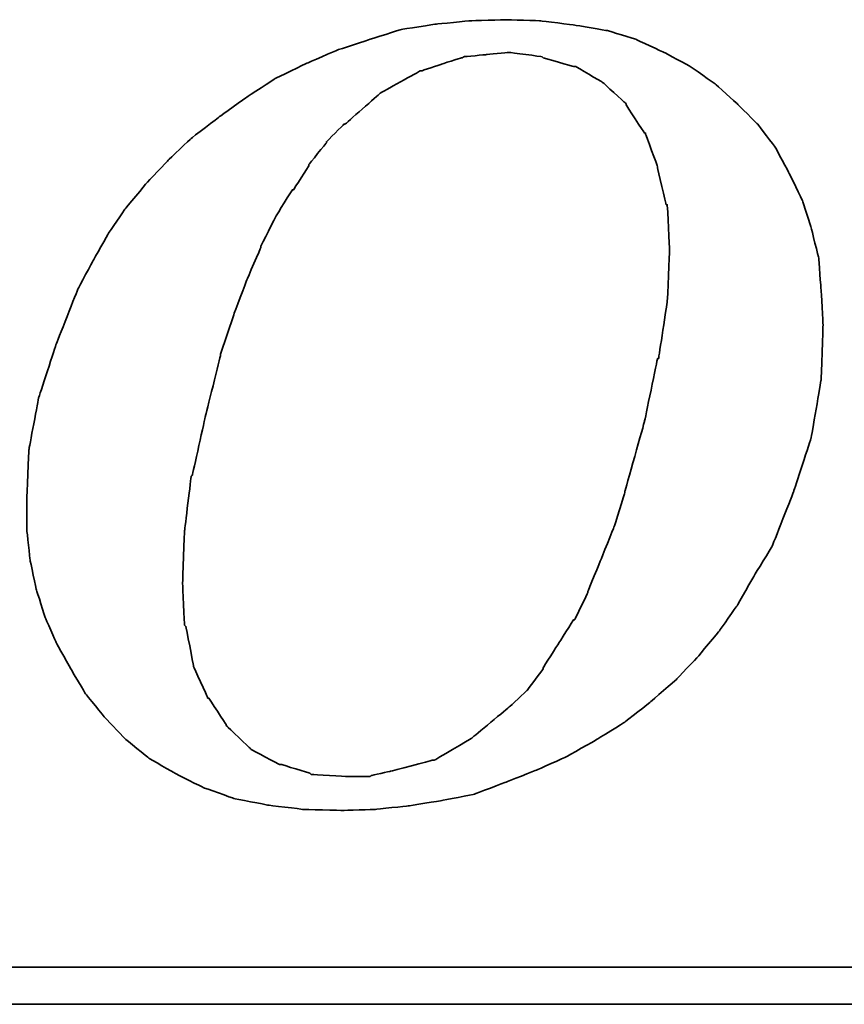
# Model space of a CAD drawing. Header units: millimetres. Extents: x 45 to 569, y -90 to 128.
# Tile 43 of 49: x 450.27 to 455, y -25.61 to -19.96. Entities that reach past the tile are written whole.
import ezdxf

# ---------------------------------------------------------------- set-up
doc = ezdxf.new("R2010")
doc.units = ezdxf.units.MM
doc.header["$LTSCALE"] = 0.15
doc.layers.add('DIM', color=4, linetype='CONTINUOUS')
doc.layers.add('layer 1', color=7, linetype='CONTINUOUS')

# ---------------------------------------------------------------- blocks, each defined once
blk = doc.blocks.new('TBI MOTION logo(完整正式版)')
at = {"layer": 'layer 1', "color": 22, "lineweight": 35}
for points, knots in [([(35.79625, -6.98375), (35.79625, -6.98375), (36.23125, -7.43875), (36.23125, -7.43875), (36.23125, -7.43875), (36.23125, -7.43875), (36.75625, -7.87125), (36.75625, -7.87125), (36.75625, -7.87125), (36.75625, -7.87125), (37.33125, -8.20375), (37.33125, -8.20375), (37.33125, -8.20375), (37.33125, -8.20375), (37.95625, -8.51875), (37.95625, -8.51875), (37.95625, -8.51875), (37.95625, -8.51875), (38.62625, -8.75875), (38.62625, -8.75875), (38.62625, -8.75875), (38.62625, -8.75875), (39.37125, -8.90375), (39.37125, -8.90375), (39.37125, -8.90375), (39.37125, -8.90375), (40.14125, -8.99875), (40.14125, -8.99875), (40.14125, -8.99875), (40.14125, -8.99875), (41.02625, -9.02375), (41.02625, -9.02375), (41.02625, -9.02375), (41.02625, -9.02375), (41.74625, -8.99875), (41.74625, -8.99875), (41.74625, -8.99875), (41.74625, -8.99875), (42.46625, -8.92375), (42.46625, -8.92375), (42.46625, -8.92375), (42.46625, -8.92375), (43.21125, -8.80625), (43.21125, -8.80625), (43.21125, -8.80625), (43.21125, -8.80625), (43.93125, -8.66375), (43.93125, -8.66375), (43.93125, -8.66375), (43.93125, -8.66375), (44.62625, -8.39875), (44.62625, -8.39875), (44.62625, -8.39875), (44.62625, -8.39875), (45.29625, -8.13375), (45.29625, -8.13375), (45.29625, -8.13375), (45.29625, -8.13375), (45.94625, -7.84375), (45.94625, -7.84375), (45.94625, -7.84375), (45.94625, -7.84375), (46.61625, -7.46375), (46.61625, -7.46375), (46.61625, -7.46375), (46.61625, -7.46375), (47.24125, -7.07875), (47.24125, -7.07875), (47.24125, -7.07875), (47.24125, -7.07875), (47.81625, -6.62375), (47.81625, -6.62375), (47.81625, -6.62375), (47.81625, -6.62375), (48.36875, -6.14375), (48.36875, -6.14375), (48.36875, -6.14375), (48.36875, -6.14375), (48.84625, -5.64125), (48.84625, -5.64125), (48.84625, -5.64125), (48.84625, -5.64125), (49.32625, -5.06375), (49.32625, -5.06375), (49.32625, -5.06375), (49.32625, -5.06375), (49.71125, -4.51374), (49.71125, -4.51374), (49.71125, -4.51374), (49.71125, -4.51374), (50.09625, -3.83874), (50.09625, -3.83874), (50.09625, -3.83874), (50.09625, -3.83874), (50.48125, -3.21374), (50.48125, -3.21374), (50.48125, -3.21374), (50.48125, -3.21374), (50.96125, -1.99125), (50.96125, -1.99125), (50.96125, -1.99125), (50.96125, -1.99125), (51.34375, -0.81875), (51.34375, -0.81875), (51.34375, -0.81875), (51.34375, -0.81875), (51.56125, 0.45624), (51.56125, 0.45624), (51.56125, 0.45624), (51.56125, 0.45624), (51.60625, 1.67624), (51.60625, 1.67624), (51.60625, 1.67624), (51.60625, 1.67624), (51.56125, 2.44625), (51.56125, 2.44625), (51.56125, 2.44625), (51.56125, 2.44625), (51.51125, 3.14125), (51.51125, 3.14125), (51.51125, 3.14125), (51.51125, 3.14125), (51.34375, 3.81125), (51.34375, 3.81125), (51.34375, 3.81125), (51.34375, 3.81125), (51.15125, 4.41125), (51.15125, 4.41125), (51.15125, 4.41125), (51.15125, 4.41125), (50.86125, 5.01125), (50.86125, 5.01125), (50.86125, 5.01125), (50.86125, 5.01125), (50.55125, 5.58875), (50.55125, 5.58875), (50.55125, 5.58875), (50.55125, 5.58875), (50.16625, 6.09125), (50.16625, 6.09125), (50.16625, 6.09125), (50.16625, 6.09125), (49.71125, 6.54875), (49.71125, 6.54875), (49.71125, 6.54875), (49.71125, 6.54875), (49.23125, 6.98125), (49.23125, 6.98125), (49.23125, 6.98125), (49.23125, 6.98125), (48.67875, 7.36625), (48.67875, 7.36625), (48.67875, 7.36625), (48.67875, 7.36625), (48.10375, 7.67625), (48.10375, 7.67625), (48.10375, 7.67625), (48.10375, 7.67625), (47.48125, 7.96375), (47.48125, 7.96375), (47.48125, 7.96375), (47.48125, 7.96375), (46.85625, 8.15625), (46.85625, 8.15625), (46.85625, 8.15625), (46.85625, 8.15625), (46.13625, 8.27624), (46.13625, 8.27624), (46.13625, 8.27624), (46.13625, 8.27624), (45.39125, 8.37125), (45.39125, 8.37125), (45.39125, 8.37125), (45.39125, 8.37125), (44.62625, 8.39624), (44.62625, 8.39624), (44.62625, 8.39624), (44.62625, 8.39624), (43.83625, 8.37125), (43.83625, 8.37125), (43.83625, 8.37125), (43.83625, 8.37125), (43.09125, 8.30125), (43.09125, 8.30125), (43.09125, 8.30125), (43.09125, 8.30125), (42.32125, 8.18125), (42.32125, 8.18125), (42.32125, 8.18125), (42.32125, 8.18125), (41.62875, 7.96375), (41.62875, 7.96375), (41.62875, 7.96375), (41.62875, 7.96375), (40.90625, 7.72625), (40.90625, 7.72625), (40.90625, 7.72625), (40.90625, 7.72625), (40.23624, 7.43625), (40.23624, 7.43625), (40.23624, 7.43625), (40.23624, 7.43625), (39.54124, 7.10125), (39.54124, 7.10125), (39.54124, 7.10125), (39.54124, 7.10125), (38.91625, 6.69125), (38.91625, 6.69125), (38.91625, 6.69125), (38.91625, 6.69125), (38.31625, 6.26125), (38.31625, 6.26125), (38.31625, 6.26125), (38.31625, 6.26125), (37.69125, 5.78125), (37.69125, 5.78125), (37.69125, 5.78125), (37.69125, 5.78125), (37.18625, 5.30125), (37.18625, 5.30125), (37.18625, 5.30125), (37.18625, 5.30125), (36.70625, 4.79624), (36.70625, 4.79624), (36.70625, 4.79624), (36.70625, 4.79624), (36.23125, 4.22125), (36.23125, 4.22125), (36.23125, 4.22125), (36.23125, 4.22125), (35.87124, 3.69375), (35.87124, 3.69375), (35.87124, 3.69375), (35.87124, 3.69375), (35.53125, 3.09125), (35.53125, 3.09125), (35.53125, 3.09125), (35.53125, 3.09125), (35.19875, 2.47125), (35.19875, 2.47125), (35.19875, 2.47125), (35.19875, 2.47125), (34.71625, 1.24625), (34.71625, 1.24625), (34.71625, 1.24625), (34.71625, 1.24625), (34.33125, 0.06874), (34.33125, 0.06874), (34.33125, 0.06874), (34.33125, 0.06874), (34.11625, -1.07875), (34.11625, -1.07875), (34.11625, -1.07875), (34.11625, -1.07875), (34.07125, -2.15875), (34.07125, -2.15875), (34.07125, -2.15875), (34.07125, -2.15875), (34.07125, -2.85375), (34.07125, -2.85375), (34.07125, -2.85375), (34.07125, -2.85375), (34.14125, -3.50375), (34.14125, -3.50375), (34.14125, -3.50375), (34.14125, -3.50375), (34.28625, -4.17375), (34.28625, -4.17375), (34.28625, -4.17375), (34.28625, -4.17375), (34.47625, -4.77624), (34.47625, -4.77624), (34.47625, -4.77624), (34.47625, -4.77624), (34.71625, -5.32625), (34.71625, -5.32625), (34.71625, -5.32625), (34.71625, -5.32625), (35.05375, -5.92875), (35.05375, -5.92875), (35.05375, -5.92875), (35.05375, -5.92875), (35.36375, -6.45375), (35.36375, -6.45375), (35.36375, -6.45375), (35.36375, -6.45375), (35.79625, -6.98375), (35.79625, -6.98375)], [0, 0, 0, 0, 0.01388889, 0.01388889, 0.01388889, 0.0138889, 0.02777778, 0.02777778, 0.02777778, 0.02777779, 0.04166667, 0.04166667, 0.04166667, 0.04166668, 0.05555556, 0.05555556, 0.05555556, 0.05555557, 0.06944444, 0.06944444, 0.06944444, 0.06944445, 0.08333333, 0.08333333, 0.08333333, 0.08333334, 0.09722222, 0.09722222, 0.09722222, 0.09722223, 0.11111111, 0.11111111, 0.11111111, 0.11111112, 0.125, 0.125, 0.125, 0.12500001, 0.13888889, 0.13888889, 0.13888889, 0.1388889, 0.15277778, 0.15277778, 0.15277778, 0.15277779, 0.16666667, 0.16666667, 0.16666667, 0.16666668, 0.18055556, 0.18055556, 0.18055556, 0.18055557, 0.19444444, 0.19444444, 0.19444444, 0.19444445, 0.20833333, 0.20833333, 0.20833333, 0.20833334, 0.22222222, 0.22222222, 0.22222222, 0.22222223, 0.23611111, 0.23611111, 0.23611111, 0.23611112, 0.25, 0.25, 0.25, 0.25000001, 0.26388889, 0.26388889, 0.26388889, 0.2638889, 0.27777778, 0.27777778, 0.27777778, 0.27777779, 0.29166667, 0.29166667, 0.29166667, 0.29166668, 0.30555556, 0.30555556, 0.30555556, 0.30555557, 0.31944444, 0.31944444, 0.31944444, 0.31944445, 0.33333333, 0.33333333, 0.33333333, 0.33333334, 0.34722222, 0.34722222, 0.34722222, 0.34722223, 0.36111111, 0.36111111, 0.36111111, 0.36111112, 0.375, 0.375, 0.375, 0.37500001, 0.38888889, 0.38888889, 0.38888889, 0.3888889, 0.40277778, 0.40277778, 0.40277778, 0.40277779, 0.41666667, 0.41666667, 0.41666667, 0.41666668, 0.43055556, 0.43055556, 0.43055556, 0.43055557, 0.44444444, 0.44444444, 0.44444444, 0.44444445, 0.45833333, 0.45833333, 0.45833333, 0.45833334, 0.47222222, 0.47222222, 0.47222222, 0.47222223, 0.48611111, 0.48611111, 0.48611111, 0.48611112, 0.5, 0.5, 0.5, 0.50000001, 0.51388889, 0.51388889, 0.51388889, 0.5138889, 0.52777778, 0.52777778, 0.52777778, 0.52777779, 0.54166667, 0.54166667, 0.54166667, 0.54166668, 0.55555556, 0.55555556, 0.55555556, 0.55555557, 0.56944444, 0.56944444, 0.56944444, 0.56944445, 0.58333333, 0.58333333, 0.58333333, 0.58333334, 0.59722222, 0.59722222, 0.59722222, 0.59722223, 0.61111111, 0.61111111, 0.61111111, 0.61111112, 0.625, 0.625, 0.625, 0.62500001, 0.63888889, 0.63888889, 0.63888889, 0.6388889, 0.65277778, 0.65277778, 0.65277778, 0.65277779, 0.66666667, 0.66666667, 0.66666667, 0.66666668, 0.68055556, 0.68055556, 0.68055556, 0.68055557, 0.69444444, 0.69444444, 0.69444444, 0.69444445, 0.70833333, 0.70833333, 0.70833333, 0.70833334, 0.72222222, 0.72222222, 0.72222222, 0.72222223, 0.73611111, 0.73611111, 0.73611111, 0.73611112, 0.75, 0.75, 0.75, 0.75000001, 0.76388889, 0.76388889, 0.76388889, 0.7638889, 0.77777778, 0.77777778, 0.77777778, 0.77777779, 0.79166667, 0.79166667, 0.79166667, 0.79166668, 0.80555556, 0.80555556, 0.80555556, 0.80555557, 0.81944444, 0.81944444, 0.81944444, 0.81944445, 0.83333333, 0.83333333, 0.83333333, 0.83333334, 0.84722222, 0.84722222, 0.84722222, 0.84722223, 0.86111111, 0.86111111, 0.86111111, 0.86111112, 0.875, 0.875, 0.875, 0.87500001, 0.88888889, 0.88888889, 0.88888889, 0.8888889, 0.90277778, 0.90277778, 0.90277778, 0.90277779, 0.91666667, 0.91666667, 0.91666667, 0.91666668, 0.93055556, 0.93055556, 0.93055556, 0.93055557, 0.94444444, 0.94444444, 0.94444444, 0.94444445, 0.95833333, 0.95833333, 0.95833333, 0.95833334, 0.97222222, 0.97222222, 0.97222222, 0.97222223, 0.98611111, 0.98611111, 0.98611111, 0.98611112, 1, 1, 1, 1]), ([(38.33875, 1.03124), (38.33875, 1.03124), (38.62625, 1.89625), (38.62625, 1.89625), (38.62625, 1.89625), (38.62625, 1.89625), (38.91625, 2.66375), (38.91625, 2.66375), (38.91625, 2.66375), (38.91625, 2.66375), (39.22625, 3.38125), (39.22625, 3.38125), (39.22625, 3.38125), (39.22625, 3.38125), (39.22625, 3.40624), (39.22625, 3.40624), (39.22625, 3.40624), (39.22625, 3.40624), (39.56124, 4.07624), (39.56124, 4.07624), (39.56124, 4.07624), (39.56124, 4.07624), (39.92125, 4.65125), (39.92125, 4.65125), (39.92125, 4.65125), (39.92125, 4.65125), (39.94625, 4.65125), (39.94625, 4.65125), (39.94625, 4.65125), (39.94625, 4.65125), (40.28125, 5.17875), (40.28125, 5.17875), (40.28125, 5.17875), (40.28125, 5.17875), (40.28125, 5.20375), (40.28125, 5.20375), (40.28125, 5.20375), (40.28125, 5.20375), (40.66875, 5.68625), (40.66875, 5.68625), (40.66875, 5.68625), (40.66875, 5.68625), (40.66875, 5.70625), (40.66875, 5.70625), (40.66875, 5.70625), (40.66875, 5.70625), (41.05124, 6.09125), (41.05124, 6.09125), (41.05124, 6.09125), (41.05124, 6.09125), (41.07625, 6.09125), (41.07625, 6.09125), (41.07625, 6.09125), (41.07625, 6.09125), (41.84125, 6.76625), (41.84125, 6.76625), (41.84125, 6.76625), (41.84125, 6.76625), (41.86625, 6.78625), (41.86625, 6.78625), (41.86625, 6.78625), (41.86625, 6.78625), (42.73125, 7.26624), (42.73125, 7.26624), (42.73125, 7.26624), (42.73125, 7.26624), (42.75625, 7.26624), (42.75625, 7.26624), (42.75625, 7.26624), (42.75625, 7.26624), (43.18625, 7.41125), (43.18625, 7.41125), (43.18625, 7.41125), (43.18625, 7.41125), (43.64125, 7.55625), (43.64125, 7.55625), (43.64125, 7.55625), (43.64125, 7.55625), (43.66625, 7.55625), (43.66625, 7.55625), (43.66625, 7.55625), (43.66625, 7.55625), (43.69125, 7.58124), (43.69125, 7.58124), (43.69125, 7.58124), (43.69125, 7.58124), (44.19125, 7.62625), (44.19125, 7.62625), (44.19125, 7.62625), (44.19125, 7.62625), (44.67125, 7.67625), (44.67125, 7.67625), (44.67125, 7.67625), (44.67125, 7.67625), (44.69625, 7.67625), (44.69625, 7.67625), (44.69625, 7.67625), (44.69625, 7.67625), (45.41875, 7.58124), (45.41875, 7.58124), (45.41875, 7.58124), (45.41875, 7.58124), (45.44125, 7.55625), (45.44125, 7.55625), (45.44125, 7.55625), (45.44125, 7.55625), (46.11125, 7.36625), (46.11125, 7.36625), (46.11125, 7.36625), (46.11125, 7.36625), (46.13625, 7.36625), (46.13625, 7.36625), (46.13625, 7.36625), (46.13625, 7.36625), (46.15875, 7.36625), (46.15875, 7.36625), (46.15875, 7.36625), (46.15875, 7.36625), (46.73625, 7.02624), (46.73625, 7.02624), (46.73625, 7.02624), (46.73625, 7.02624), (46.76125, 7.00624), (46.76125, 7.00624), (46.76125, 7.00624), (46.76125, 7.00624), (47.24125, 6.57124), (47.24125, 6.57124), (47.24125, 6.57124), (47.24125, 6.57124), (47.26625, 6.54875), (47.26625, 6.54875), (47.26625, 6.54875), (47.26625, 6.54875), (47.26625, 6.52375), (47.26625, 6.52375), (47.26625, 6.52375), (47.26625, 6.52375), (47.67375, 5.89875), (47.67375, 5.89875), (47.67375, 5.89875), (47.67375, 5.89875), (47.69625, 5.89875), (47.69625, 5.89875), (47.69625, 5.89875), (47.69625, 5.89875), (47.69625, 5.87625), (47.69625, 5.87625), (47.69625, 5.87625), (47.69625, 5.87625), (47.96125, 5.15625), (47.96125, 5.15625), (47.96125, 5.15625), (47.96125, 5.15625), (47.96125, 5.13125), (47.96125, 5.13125), (47.96125, 5.13125), (47.96125, 5.13125), (48.15125, 4.31875), (48.15125, 4.31875), (48.15125, 4.31875), (48.15125, 4.31875), (48.17625, 4.31875), (48.17625, 4.31875), (48.17625, 4.31875), (48.17625, 4.31875), (48.17625, 4.29125), (48.17625, 4.29125), (48.17625, 4.29125), (48.17625, 4.29125), (48.22625, 3.33125), (48.22625, 3.33125), (48.22625, 3.33125), (48.22625, 3.33125), (48.22625, 3.30875), (48.22625, 3.30875), (48.22625, 3.30875), (48.22625, 3.30875), (48.17625, 2.20624), (48.17625, 2.20624), (48.17625, 2.20624), (48.17625, 2.20624), (48.17625, 2.18124), (48.17625, 2.18124), (48.17625, 2.18124), (48.17625, 2.18124), (47.98375, 0.93624), (47.98375, 0.93624), (47.98375, 0.93624), (47.98375, 0.93624), (47.96125, 0.93624), (47.96125, 0.93624), (47.96125, 0.93624), (47.96125, 0.93624), (47.67375, -0.45874), (47.67375, -0.45874), (47.67375, -0.45874), (47.67375, -0.45874), (47.24125, -1.99125), (47.24125, -1.99125), (47.24125, -1.99125), (47.24125, -1.99125), (47.24125, -2.01874), (47.24125, -2.01874), (47.24125, -2.01874), (47.24125, -2.01874), (47.00125, -2.78375), (47.00125, -2.78375), (47.00125, -2.78375), (47.00125, -2.78375), (46.71125, -3.50375), (46.71125, -3.50375), (46.71125, -3.50375), (46.71125, -3.50375), (46.42625, -4.19875), (46.42625, -4.19875), (46.42625, -4.19875), (46.42625, -4.19875), (46.42625, -4.22375), (46.42625, -4.22375), (46.42625, -4.22375), (46.42625, -4.22375), (46.13625, -4.82374), (46.13625, -4.82374), (46.13625, -4.82374), (46.13625, -4.82374), (46.11125, -4.82374), (46.11125, -4.82374), (46.11125, -4.82374), (46.11125, -4.82374), (45.77625, -5.35125), (45.77625, -5.35125), (45.77625, -5.35125), (45.77625, -5.35125), (45.44125, -5.87875), (45.44125, -5.87875), (45.44125, -5.87875), (45.44125, -5.87875), (45.44125, -5.90375), (45.44125, -5.90375), (45.44125, -5.90375), (45.44125, -5.90375), (45.10625, -6.35875), (45.10625, -6.35875), (45.10625, -6.35875), (45.10625, -6.35875), (45.08125, -6.38375), (45.08125, -6.38375), (45.08125, -6.38375), (45.08125, -6.38375), (44.69625, -6.74375), (44.69625, -6.74375), (44.69625, -6.74375), (44.69625, -6.74375), (43.88375, -7.41625), (43.88375, -7.41625), (43.88375, -7.41625), (43.88375, -7.41625), (43.85625, -7.43875), (43.85625, -7.43875), (43.85625, -7.43875), (43.85625, -7.43875), (43.04125, -7.91875), (43.04125, -7.91875), (43.04125, -7.91875), (43.04125, -7.91875), (43.01625, -7.91875), (43.01625, -7.91875), (43.01625, -7.91875), (43.01625, -7.91875), (42.99625, -7.91875), (42.99625, -7.91875), (42.99625, -7.91875), (42.99625, -7.91875), (42.08125, -8.15875), (42.08125, -8.15875), (42.08125, -8.15875), (42.08125, -8.15875), (41.65125, -8.25625), (41.65125, -8.25625), (41.65125, -8.25625), (41.65125, -8.25625), (41.62875, -8.27875), (41.62875, -8.27875), (41.62875, -8.27875), (41.62875, -8.27875), (41.60125, -8.27875), (41.60125, -8.27875), (41.60125, -8.27875), (41.60125, -8.27875), (41.12125, -8.27875), (41.12125, -8.27875), (41.12125, -8.27875), (41.12125, -8.27875), (40.35624, -8.23125), (40.35624, -8.23125), (40.35624, -8.23125), (40.35624, -8.23125), (40.33125, -8.23125), (40.33125, -8.23125), (40.33125, -8.23125), (40.33125, -8.23125), (40.30625, -8.20375), (40.30625, -8.20375), (40.30625, -8.20375), (40.30625, -8.20375), (39.68375, -8.01375), (39.68375, -8.01375), (39.68375, -8.01375), (39.68375, -8.01375), (39.66124, -8.01375), (39.66124, -8.01375), (39.66124, -8.01375), (39.66124, -8.01375), (39.63625, -8.01375), (39.63625, -8.01375), (39.63625, -8.01375), (39.63625, -8.01375), (39.01125, -7.67875), (39.01125, -7.67875), (39.01125, -7.67875), (39.01125, -7.67875), (38.98875, -7.65375), (38.98875, -7.65375), (38.98875, -7.65375), (38.98875, -7.65375), (38.48625, -7.17375), (38.48625, -7.17375), (38.48625, -7.17375), (38.48625, -7.17375), (38.45875, -7.14875), (38.45875, -7.14875), (38.45875, -7.14875), (38.45875, -7.14875), (38.45875, -7.12875), (38.45875, -7.12875), (38.45875, -7.12875), (38.45875, -7.12875), (38.07625, -6.54875), (38.07625, -6.54875), (38.07625, -6.54875), (38.07625, -6.54875), (38.05125, -6.54875), (38.05125, -6.54875), (38.05125, -6.54875), (38.05125, -6.54875), (38.05125, -6.52875), (38.05125, -6.52875), (38.05125, -6.52875), (38.05125, -6.52875), (37.74125, -5.85375), (37.74125, -5.85375), (37.74125, -5.85375), (37.74125, -5.85375), (37.74125, -5.82875), (37.74125, -5.82875), (37.74125, -5.82875), (37.74125, -5.82875), (37.57375, -4.96875), (37.57375, -4.96875), (37.57375, -4.96875), (37.57375, -4.96875), (37.54625, -4.94375), (37.54625, -4.94375), (37.54625, -4.94375), (37.54625, -4.94375), (37.50125, -4.03375), (37.50125, -4.03375), (37.50125, -4.03375), (37.50125, -4.03375), (37.50125, -4.00875), (37.50125, -4.00875), (37.50125, -4.00875), (37.50125, -4.00875), (37.54625, -2.85375), (37.54625, -2.85375), (37.54625, -2.85375), (37.54625, -2.85375), (37.69125, -1.65875), (37.69125, -1.65875), (37.69125, -1.65875), (37.69125, -1.65875), (37.71624, -1.63375), (37.71624, -1.63375), (37.71624, -1.63375), (37.71624, -1.63375), (38.00375, -0.33875), (38.00375, -0.33875), (38.00375, -0.33875), (38.00375, -0.33875), (38.33875, 1.00624), (38.33875, 1.00624), (38.33875, 1.00624), (38.33875, 1.00624), (38.33875, 1.03124), (38.33875, 1.03124)], [0, 0, 0, 0, 0.01010101, 0.01010101, 0.01010101, 0.01010102, 0.02020202, 0.02020202, 0.02020202, 0.02020203, 0.03030303, 0.03030303, 0.03030303, 0.03030304, 0.04040404, 0.04040404, 0.04040404, 0.04040405, 0.05050505, 0.05050505, 0.05050505, 0.05050506, 0.06060606, 0.06060606, 0.06060606, 0.06060607, 0.07070707, 0.07070707, 0.07070707, 0.07070708, 0.08080808, 0.08080808, 0.08080808, 0.08080809, 0.09090909, 0.09090909, 0.09090909, 0.0909091, 0.1010101, 0.1010101, 0.1010101, 0.10101011, 0.11111111, 0.11111111, 0.11111111, 0.11111112, 0.12121212, 0.12121212, 0.12121212, 0.12121213, 0.13131313, 0.13131313, 0.13131313, 0.13131314, 0.14141414, 0.14141414, 0.14141414, 0.14141415, 0.15151515, 0.15151515, 0.15151515, 0.15151516, 0.16161616, 0.16161616, 0.16161616, 0.16161617, 0.17171717, 0.17171717, 0.17171717, 0.17171718, 0.18181818, 0.18181818, 0.18181818, 0.18181819, 0.19191919, 0.19191919, 0.19191919, 0.1919192, 0.2020202, 0.2020202, 0.2020202, 0.20202021, 0.21212121, 0.21212121, 0.21212121, 0.21212122, 0.22222222, 0.22222222, 0.22222222, 0.22222223, 0.23232323, 0.23232323, 0.23232323, 0.23232324, 0.24242424, 0.24242424, 0.24242424, 0.24242425, 0.25252525, 0.25252525, 0.25252525, 0.25252526, 0.26262626, 0.26262626, 0.26262626, 0.26262627, 0.27272727, 0.27272727, 0.27272727, 0.27272728, 0.28282828, 0.28282828, 0.28282828, 0.28282829, 0.29292929, 0.29292929, 0.29292929, 0.2929293, 0.3030303, 0.3030303, 0.3030303, 0.30303031, 0.31313131, 0.31313131, 0.31313131, 0.31313132, 0.32323232, 0.32323232, 0.32323232, 0.32323233, 0.33333333, 0.33333333, 0.33333333, 0.33333334, 0.34343434, 0.34343434, 0.34343434, 0.34343435, 0.35353535, 0.35353535, 0.35353535, 0.35353536, 0.36363636, 0.36363636, 0.36363636, 0.36363637, 0.37373737, 0.37373737, 0.37373737, 0.37373738, 0.38383838, 0.38383838, 0.38383838, 0.38383839, 0.39393939, 0.39393939, 0.39393939, 0.3939394, 0.4040404, 0.4040404, 0.4040404, 0.40404041, 0.41414141, 0.41414141, 0.41414141, 0.41414142, 0.42424242, 0.42424242, 0.42424242, 0.42424243, 0.43434343, 0.43434343, 0.43434343, 0.43434344, 0.44444444, 0.44444444, 0.44444444, 0.44444445, 0.45454545, 0.45454545, 0.45454545, 0.45454546, 0.46464646, 0.46464646, 0.46464646, 0.46464647, 0.47474747, 0.47474747, 0.47474747, 0.47474748, 0.48484848, 0.48484848, 0.48484848, 0.48484849, 0.49494949, 0.49494949, 0.49494949, 0.4949495, 0.50505051, 0.50505051, 0.50505051, 0.50505052, 0.51515152, 0.51515152, 0.51515152, 0.51515153, 0.52525253, 0.52525253, 0.52525253, 0.52525254, 0.53535354, 0.53535354, 0.53535354, 0.53535355, 0.54545455, 0.54545455, 0.54545455, 0.54545456, 0.55555556, 0.55555556, 0.55555556, 0.55555557, 0.56565657, 0.56565657, 0.56565657, 0.56565658, 0.57575758, 0.57575758, 0.57575758, 0.57575759, 0.58585859, 0.58585859, 0.58585859, 0.5858586, 0.5959596, 0.5959596, 0.5959596, 0.59595961, 0.60606061, 0.60606061, 0.60606061, 0.60606062, 0.61616162, 0.61616162, 0.61616162, 0.61616163, 0.62626263, 0.62626263, 0.62626263, 0.62626264, 0.63636364, 0.63636364, 0.63636364, 0.63636365, 0.64646465, 0.64646465, 0.64646465, 0.64646466, 0.65656566, 0.65656566, 0.65656566, 0.65656567, 0.66666667, 0.66666667, 0.66666667, 0.66666668, 0.67676768, 0.67676768, 0.67676768, 0.67676769, 0.68686869, 0.68686869, 0.68686869, 0.6868687, 0.6969697, 0.6969697, 0.6969697, 0.69696971, 0.70707071, 0.70707071, 0.70707071, 0.70707072, 0.71717172, 0.71717172, 0.71717172, 0.71717173, 0.72727273, 0.72727273, 0.72727273, 0.72727274, 0.73737374, 0.73737374, 0.73737374, 0.73737375, 0.74747475, 0.74747475, 0.74747475, 0.74747476, 0.75757576, 0.75757576, 0.75757576, 0.75757577, 0.76767677, 0.76767677, 0.76767677, 0.76767678, 0.77777778, 0.77777778, 0.77777778, 0.77777779, 0.78787879, 0.78787879, 0.78787879, 0.7878788, 0.7979798, 0.7979798, 0.7979798, 0.79797981, 0.80808081, 0.80808081, 0.80808081, 0.80808082, 0.81818182, 0.81818182, 0.81818182, 0.81818183, 0.82828283, 0.82828283, 0.82828283, 0.82828284, 0.83838384, 0.83838384, 0.83838384, 0.83838385, 0.84848485, 0.84848485, 0.84848485, 0.84848486, 0.85858586, 0.85858586, 0.85858586, 0.85858587, 0.86868687, 0.86868687, 0.86868687, 0.86868688, 0.87878788, 0.87878788, 0.87878788, 0.87878789, 0.88888889, 0.88888889, 0.88888889, 0.8888889, 0.8989899, 0.8989899, 0.8989899, 0.89898991, 0.90909091, 0.90909091, 0.90909091, 0.90909092, 0.91919192, 0.91919192, 0.91919192, 0.91919193, 0.92929293, 0.92929293, 0.92929293, 0.92929294, 0.93939394, 0.93939394, 0.93939394, 0.93939395, 0.94949495, 0.94949495, 0.94949495, 0.94949496, 0.95959596, 0.95959596, 0.95959596, 0.95959597, 0.96969697, 0.96969697, 0.96969697, 0.96969698, 0.97979798, 0.97979798, 0.97979798, 0.97979799, 0.98989899, 0.98989899, 0.98989899, 0.989899, 1, 1, 1, 1]), ([(75.90875, -9.47875), (75.90875, -9.47875), (75.90875, -12.28625), (75.90875, -12.28625), (75.90875, -12.28625), (75.90875, -12.28625), (75.90875, -12.47875), (75.90875, -12.47875), (75.90875, -12.47875), (75.90875, -12.47875), (75.71625, -12.47875), (75.71625, -12.47875), (75.71625, -12.47875), (75.71625, -12.47875), (-88.32875, -12.47875), (-88.32875, -12.47875), (-88.32875, -12.47875), (-88.32875, -12.47875), (-88.32875, -13.29375), (-88.32875, -13.29375), (-88.32875, -13.29375), (-88.32875, -13.29375), (82.89125, -13.29375), (82.89125, -13.29375), (82.89125, -13.29375), (82.89125, -13.29375), (75.90875, -9.47875), (75.90875, -9.47875)], [0, 0, 0, 0, 0.14285714, 0.14285714, 0.14285714, 0.14285715, 0.28571429, 0.28571429, 0.28571429, 0.2857143, 0.42857143, 0.42857143, 0.42857143, 0.42857144, 0.57142857, 0.57142857, 0.57142857, 0.57142858, 0.71428571, 0.71428571, 0.71428571, 0.71428572, 0.85714286, 0.85714286, 0.85714286, 0.85714287, 1, 1, 1, 1])]:
    blk.add_open_spline(points, degree=3, knots=knots, dxfattribs=at)

msp = doc.modelspace()

# ---------------------------------------------------------------- block references
at = {"layer": 'DIM', "color": 0, "xscale": 0.2606204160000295, "yscale": 0.2606204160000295, "zscale": 0.2606204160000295}
msp.add_blockref('TBI MOTION logo(完整正式版)', (441.4316, -22.1473), dxfattribs=at)

doc.saveas('drawing.dxf')
